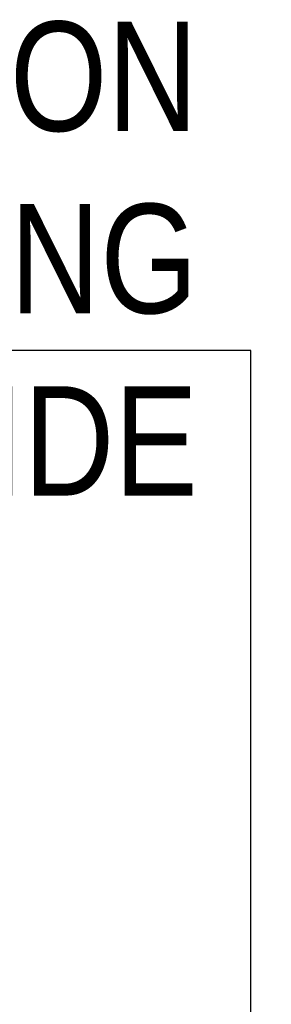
# Model space of a CAD drawing. Header units: millimetres. Extents: x -158258 to 126254, y -16359 to 60195.
# Tile 131 of 173: x -138921 to -138720, y 21517 to 22305. Entities that reach past the tile are written whole.
import ezdxf

# ---------------------------------------------------------------- set-up
doc = ezdxf.new("R2010")
doc.units = ezdxf.units.MM
doc.header["$LTSCALE"] = 0.1
doc.header["$MEASUREMENT"] = 0
doc.layers.get('0').update_dxf_attribs({"lineweight": 5})
doc.layers.add('A-ANNO-DIMS-30', color=7, linetype='Continuous')
doc.layers.add('TEXT', color=70, linetype='Continuous', lineweight=5)
doc.styles.add('A-ANNO-DIM regular', font='isocp.shx')
doc.styles.get("Standard").update_dxf_attribs({"font": 'ARIALN.TTF'})
doc.dimstyles.new('A-100mm-Regular', dxfattribs={"dimtxt": 200, "dimasz": 100, "dimexe": 100, "dimexo": 10, "dimgap": 50, "dimtad": 1, "dimdec": 0, "dimzin": 12, "dimdsep": 46, "dimtxsty": 'A-ANNO-DIM regular', "dimblk": 'ARCHTICK', "dimcen": 0, "dimdle": 100, "dimclrd": 205, "dimclre": 205, "dimclrt": 211, "dimadec": 0, "dimazin": 0, "dimtfac": 1, "dimtdec": 0, "dimtix": 1, "dimtmove": 2, "dimatfit": 3, "dimldrblk": 'ARCHTICK', "dimfxl": 0, "dimtvp": 1, "dimtolj": 1, "dimtzin": 0, "dimarcsym": 0})

# ---------------------------------------------------------------- blocks, each defined once
blk = doc.blocks.new('_ArchTick')
at = {"color": 0, "linetype": 'ByBlock', "const_width": 0.15}
blk.add_lwpolyline([(-0.5, -0.5), (0.5, 0.5)], dxfattribs=at)

msp = doc.modelspace()

# ---------------------------------------------------------------- texts
at = {"layer": 'TEXT', "color": 8, "transparency": 33554687, "insert": (-138778.81, 22303.18, -8750), "char_height": 87.5, "width": 1784.5672, "attachment_point": 3}
msp.add_mtext('PROPOSED FOLDABLE PARTITION FOR  PROMOTIONAL / BRANDING PASTED ON IT FROM INNER SIDE ', dxfattribs=at)

# ---------------------------------------------------------------- leaders
at = {"layer": 'A-ANNO-DIMS-30'}
msp.add_leader([(-138736.38, 20679.18), (-138736.38, 22039.98), (-139542.21, 22039.98)], dimstyle='A-100mm-Regular', dxfattribs=at)

doc.saveas('drawing.dxf')
